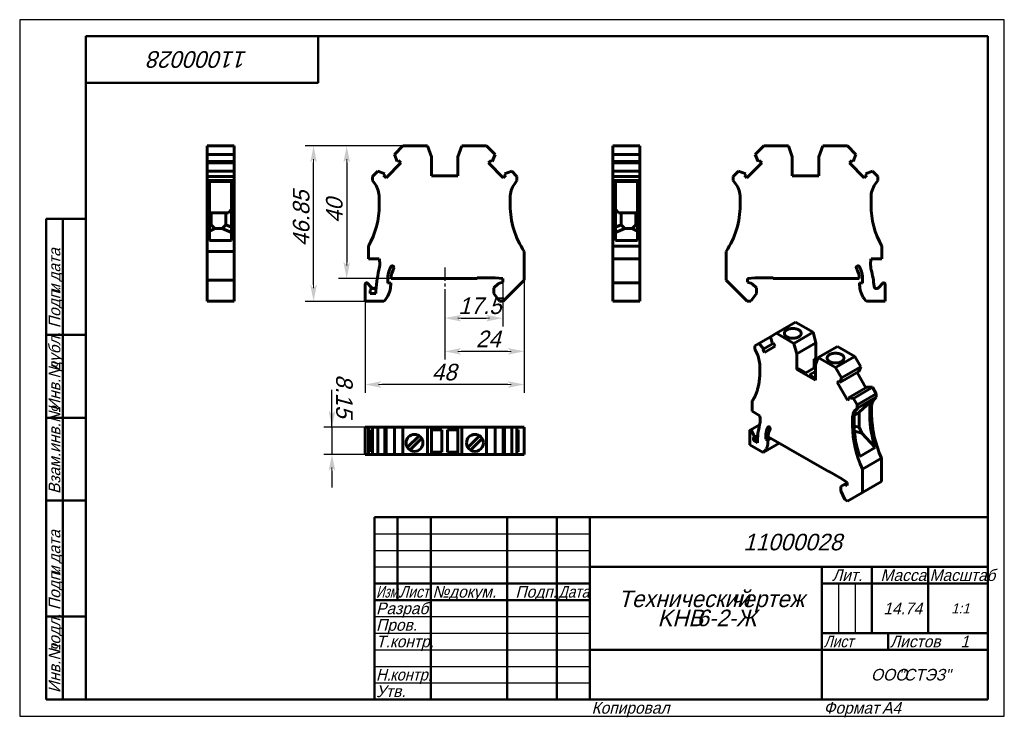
# Model space of a CAD drawing. Header units: millimetres. Extents: x 0 to 297, y 0 to 210.
import ezdxf

# ---------------------------------------------------------------- set-up
doc = ezdxf.new("R2010")
doc.units = ezdxf.units.MM
doc.linetypes.add('CENTER_per1_scale0.127559', pattern=[6.48, 4.05, -0.81, 0.81, -0.81])
doc.styles.add('TextStyle_1', font='T-FLEX Type A.TTF', dxfattribs={"oblique": 15, "height": 5})
doc.styles.add('TextStyle_2', font='T-FLEX Type A.TTF', dxfattribs={"oblique": 15, "height": 3.5})
doc.styles.add('TextStyle_3', font='T-FLEX Type A.TTF', dxfattribs={"width": 0.744064, "oblique": 15, "height": 3.5})
doc.styles.add('TextStyle_4', font='T-FLEX Type A.TTF', dxfattribs={"width": 0.883061, "oblique": 15, "height": 3.5})
doc.styles.add('TextStyle_5', font='T-FLEX Type A.TTF', dxfattribs={"width": 0.94413, "oblique": 15, "height": 3.5})
doc.styles.add('TextStyle_6', font='T-FLEX Type A.TTF', dxfattribs={"width": 0.98844, "oblique": 15, "height": 3.5})
doc.styles.add('TextStyle_7', font='T-FLEX Type A.TTF', dxfattribs={"oblique": 15, "height": 5})
doc.styles.add('TextStyle_8', font='T-FLEX Type A.TTF', dxfattribs={"oblique": 15, "height": 3})
doc.styles.add('TextStyle_9', font='T-FLEX Type A.TTF', dxfattribs={"oblique": 15, "height": 3.5})
doc.dimstyles.new('DIM_ST_1', dxfattribs={"dimtxt": 5, "dimasz": 5, "dimexe": 2.5, "dimexo": 0, "dimtad": 1, "dimrnd": 0.01, "dimdsep": 46, "dimtxsty": 'TextStyle_1', "dimblk": 'Arrow_3_C7_Status', "dimcen": 0.09, "dimclrd": 7, "dimclre": 7, "dimclrt": 7, "dimazin": 0, "dimtfac": 1, "dimtdec": 0, "dimtmove": 0, "dimatfit": 0, "dimldrblk": 'NONE', "dimfxl": 1, "dimtvp": 1, "dimtolj": 1, "dimarcsym": 0})
doc.dimstyles.new('DIM_ST_2', dxfattribs={"dimtxt": 5, "dimasz": 5, "dimexe": 2.5, "dimexo": 0, "dimtad": 1, "dimrnd": 0.01, "dimdsep": 46, "dimtxsty": 'TextStyle_1', "dimblk": 'Arrow_3_C7_Status', "dimcen": 0.09, "dimclrd": 7, "dimclre": 7, "dimclrt": 7, "dimazin": 0, "dimtfac": 1, "dimtdec": 0, "dimtmove": 0, "dimatfit": 0, "dimldrblk": 'NONE', "dimfxl": 1, "dimtvp": 1, "dimtolj": 1, "dimarcsym": 0})

# ---------------------------------------------------------------- blocks, each defined once
blk = doc.blocks.new('Arrow_3_C7_Status')
at = {"color": 7, "linetype": 'Continuous', "lineweight": 0}
blk.add_line((-1, 0), (-0.8, 0), dxfattribs=at)
at = {"color": 7}
blk.add_solid([(-1, -0.2), (0, 0), (-0.8, 0), (-1, 0.2)], dxfattribs=at)
blk = doc.blocks.new('*D5')
at = {"color": 7, "lineweight": -2}
for p, q in [((152.2, 131.48), (152.2, 97.5)), ((104.2, 125.08), (104.2, 97.5)), ((147.2, 100), (109.2, 100))]:
    blk.add_line(p, q, dxfattribs=at)
at = {"layer": 'Defpoints', "color": 0}
for p in [(152.2, 131.48), (104.2, 125.08), (104.2, 100)]:
    blk.add_point(p, dxfattribs=at)
at = {"color": 7, "lineweight": -2, "xscale": 5, "yscale": 5, "zscale": 5, "rotation": 180}
blk.add_blockref('Arrow_3_C7_Status', (104.2, 100), dxfattribs=at)
at = {"color": 7, "lineweight": -2, "xscale": 5, "yscale": 5, "zscale": 5}
blk.add_blockref('Arrow_3_C7_Status', (152.2, 100), dxfattribs=at)
blk = doc.blocks.new('_None')
blk = doc.blocks.new('*D6')
at = {"color": 7, "lineweight": -2}
for p, q in [((115.6, 171.94), (96.14, 171.94)), ((98.64, 166.94), (98.64, 136.93)), ((112.01, 131.93), (96.14, 131.93))]:
    blk.add_line(p, q, dxfattribs=at)
at = {"layer": 'Defpoints', "color": 0}
for p in [(115.6, 171.94), (98.64, 131.93), (112.01, 131.93)]:
    blk.add_point(p, dxfattribs=at)
at = {"color": 7, "lineweight": -2, "xscale": 5, "yscale": 5, "zscale": 5}
for p, rotation in [((98.64, 171.94), 90), ((98.64, 131.93), 270)]:
    blk.add_blockref('Arrow_3_C7_Status', p, dxfattribs=dict(at, rotation=rotation))
blk = doc.blocks.new('*D7')
at = {"color": 7, "lineweight": -2}
for p, q in [((152.2, 131.48), (152.2, 107.5)), ((128.2, 128.79), (128.2, 107.5)), ((147.2, 110), (133.2, 110))]:
    blk.add_line(p, q, dxfattribs=at)
at = {"layer": 'Defpoints', "color": 0}
for p in [(152.2, 131.48), (128.2, 128.79), (128.2, 110)]:
    blk.add_point(p, dxfattribs=at)
at = {"color": 7, "lineweight": -2, "xscale": 5, "yscale": 5, "zscale": 5, "rotation": 180}
blk.add_blockref('Arrow_3_C7_Status', (128.2, 110), dxfattribs=at)
at = {"color": 7, "lineweight": -2, "xscale": 5, "yscale": 5, "zscale": 5}
blk.add_blockref('Arrow_3_C7_Status', (152.2, 110), dxfattribs=at)
blk = doc.blocks.new('*D8')
at = {"color": 7, "lineweight": -2}
for p, q in [((115.6, 171.94), (86.14, 171.94)), ((88.64, 130.08), (88.64, 166.94)), ((104.2, 125.08), (86.14, 125.08))]:
    blk.add_line(p, q, dxfattribs=at)
at = {"layer": 'Defpoints', "color": 0}
for p in [(88.64, 171.94), (115.6, 171.94), (104.2, 125.08)]:
    blk.add_point(p, dxfattribs=at)
at = {"color": 7, "lineweight": -2, "xscale": 5, "yscale": 5, "zscale": 5}
for p, rotation in [((88.64, 171.94), 90), ((88.64, 125.08), 270)]:
    blk.add_blockref('Arrow_3_C7_Status', p, dxfattribs=dict(at, rotation=rotation))
blk = doc.blocks.new('*D9')
at = {"color": 7, "lineweight": -2}
for p, q in [((145.7, 130.83), (145.7, 117.5)), ((128.2, 128.79), (128.2, 117.5)), ((133.2, 120), (140.7, 120))]:
    blk.add_line(p, q, dxfattribs=at)
at = {"layer": 'Defpoints', "color": 0}
for p in [(145.7, 130.83), (128.2, 128.79), (145.7, 120)]:
    blk.add_point(p, dxfattribs=at)
at = {"color": 7, "lineweight": -2, "xscale": 5, "yscale": 5, "zscale": 5, "rotation": 180}
blk.add_blockref('Arrow_3_C7_Status', (128.2, 120), dxfattribs=at)
at = {"color": 7, "lineweight": -2, "xscale": 5, "yscale": 5, "zscale": 5}
blk.add_blockref('Arrow_3_C7_Status', (145.7, 120), dxfattribs=at)
blk = doc.blocks.new('*D10')
at = {"color": 7, "lineweight": -2}
for p, q in [((94.2, 87.09), (94.2, 98.4)), ((94.2, 92.09), (94.2, 97.09)), ((104.2, 87.09), (91.7, 87.09)), ((94.2, 87.09), (94.2, 78.94)), ((104.2, 78.94), (91.7, 78.94)), ((94.2, 73.94), (94.2, 68.94))]:
    blk.add_line(p, q, dxfattribs=at)
at = {"layer": 'Defpoints', "color": 0}
for p in [(104.2, 87.09), (94.2, 78.94), (104.2, 78.94)]:
    blk.add_point(p, dxfattribs=at)
at = {"color": 7, "lineweight": -2, "xscale": 5, "yscale": 5, "zscale": 5}
for p, rotation in [((94.2, 87.09), 269.9999999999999), ((94.2, 78.94), 89.9999999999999)]:
    blk.add_blockref('Arrow_3_C7_Status', p, dxfattribs=dict(at, rotation=rotation))
blk = doc.blocks.new('_FR1Страница_1')
at = {"color": 7, "linetype": 'Continuous', "lineweight": 25}
for p, q in [((0, 210), (0, 0)), ((297, 210), (0, 210)), ((297, 0), (297, 210)), ((107, 55), (172, 55)), ((107, 50), (172, 50)), ((107, 45), (172, 45)), ((247, 40), (247, 25)), ((252, 40), (252, 25)), ((107, 30), (172, 30)), ((107, 25), (172, 25)), ((107, 20), (172, 20)), ((242, 20), (292, 20)), ((262, 20), (262, 20)), ((107, 15), (172, 15)), ((107, 10), (172, 10)), ((0, 0), (297, 0))]:
    blk.add_line(p, q, dxfattribs=at)
at = {"color": 7, "linetype": 'Continuous', "lineweight": 50}
for p, q in [((20, 5), (20, 205)), ((20, 205), (292, 205)), ((90, 191), (90, 205)), ((292, 205), (292, 5)), ((20, 191), (90, 191)), ((8, 5), (8, 150)), ((8, 150), (20, 150)), ((13, 150), (13, 5)), ((8, 115), (20, 115)), ((8, 90), (20, 90)), ((20, 65), (8, 65)), ((107, 5), (107, 60)), ((107, 60), (292, 60)), ((114, 60), (114, 35)), ((124, 60), (124, 5)), ((147, 60), (147, 5)), ((162, 60), (162, 5)), ((172, 60), (172, 5)), ((172, 45), (292, 45)), ((242, 45), (242, 5)), ((257, 45), (257, 25)), ((274, 45), (274, 25)), ((107, 40), (172, 40)), ((242, 40), (292, 40)), ((107, 35), (172, 35)), ((8, 30), (20, 30)), ((242, 25), (292, 25)), ((262, 25), (262, 20)), ((172, 20), (292, 20)), ((20, 5), (8, 5)), ((292, 5), (20, 5))]:
    blk.add_line(p, q, dxfattribs=at)
at = {"color": 7, "oblique": 15}
for s, height, rotation, style, p in [('11000028', 5, 180, 'TextStyle_7', (68.7, 200.5)), ('дата', 3.5, 90, 'TextStyle_2', (12.25, 131.01)), ('Подп.', 3.5, 90, 'TextStyle_2', (12.25, 117)), ('и', 3.5, 90, 'TextStyle_2', (12.25, 127.51)), ('дубл.', 3.5, 90, 'TextStyle_2', (12.25, 104.01)), ('Инв.№', 3.5, 90, 'TextStyle_2', (12.25, 92)), ('Взам.инв.№', 3.5, 90, 'TextStyle_2', (12.25, 67)), ('дата', 3.5, 90, 'TextStyle_2', (12.25, 46.01)), ('Подп.', 3.5, 90, 'TextStyle_2', (12.25, 32)), ('и', 3.5, 90, 'TextStyle_2', (12.25, 42.51)), ('подл.', 3.5, 90, 'TextStyle_2', (12.25, 19.01)), ('Инв.№', 3.5, 90, 'TextStyle_2', (12.25, 7))]:
    blk.add_text(s, height=height, rotation=rotation, dxfattribs=dict(at, style=style)).set_placement(p)
for s, height, style, p in [('11000028', 5, 'TextStyle_7', (218.3, 50)), ('Лит.', 3.5, 'TextStyle_2', (245.03, 40.76)), ('Масса', 3.5, 'TextStyle_2', (259.65, 40.76)), ('№', 3.5, 'TextStyle_2', (124.5, 35.75)), ('Подп.', 3.5, 'TextStyle_2', (149.53, 35.75)), ('докум.', 3.5, 'TextStyle_2', (129.5, 35.75)), ('Технический', 5, 'TextStyle_7', (180.55, 32.88)), ('чертеж', 5, 'TextStyle_7', (214.51, 32.88)), ('Разраб.', 3.5, 'TextStyle_2', (107.5, 30.75)), ('14.74', 3.5, 'TextStyle_2', (260.53, 30.75)), ('1:1', 3, 'TextStyle_8', (280.99, 31)), ('KHB', 5, 'TextStyle_7', (192.4, 27.12)), ('6-2-Ж', 5, 'TextStyle_7', (204.19, 27.12)), ('Пров.', 3.5, 'TextStyle_2', (107.5, 25.75)), ('Т.контр.', 3.5, 'TextStyle_2', (107.5, 20.75)), ('Листов', 3.5, 'TextStyle_2', (262.5, 20.75)), ('1', 3.5, 'TextStyle_9', (283.78, 20.75)), ('ООО', 3.5, 'TextStyle_2', (256.78, 10.75)), ('"СТЭЗ"', 3.5, 'TextStyle_2', (265.03, 10.75)), ('Утв.', 3.5, 'TextStyle_2', (107.5, 5.75)), ('Копировал', 3.5, 'TextStyle_2', (172.5, 0.75)), ('Формат', 3.5, 'TextStyle_2', (242.5, 0.75)), ('A4', 3.5, 'TextStyle_2', (260.12, 0.75))]:
    blk.add_text(s, height=height, dxfattribs=dict(at, style=style)).set_placement(p)
for s, style, width, p in [('Масштаб', 'TextStyle_6', 0.98844, (274.5, 40.76)), ('Изм.', 'TextStyle_3', 0.744064, (107.5, 35.75)), ('Лист', 'TextStyle_4', 0.883061, (114.5, 35.75)), ('Дата', 'TextStyle_4', 0.883061, (162.5, 35.75)), ('Лист', 'TextStyle_4', 0.883061, (242.5, 20.75)), ('Н.', 'TextStyle_5', 0.94413, (107.5, 10.75)), ('контр.', 'TextStyle_5', 0.94413, (111.75, 10.75))]:
    blk.add_text(s, height=3.5, dxfattribs=dict(at, style=style, width=width)).set_placement(p)
blk = doc.blocks.new('Страница_1')
at = {"color": 7, "linetype": 'Continuous', "lineweight": 60}
for p, q in [((56.506, 171.935), (56.506, 169.361)), ((64.656, 171.935), (56.506, 171.935)), ((56.506, 169.361), (56.506, 167.218)), ((64.656, 169.361), (56.506, 169.361)), ((64.656, 171.935), (64.656, 169.361)), ((64.656, 169.361), (64.656, 167.218)), ((113.028, 169.361), (115.602, 171.935)), ((113.863, 167.218), (113.028, 169.361)), ((115.602, 171.935), (123.002, 171.935)), ((124.202, 168.638), (123.002, 171.935)), ((132.202, 168.638), (133.402, 171.935)), ((133.402, 171.935), (140.802, 171.935)), ((140.802, 171.935), (143.376, 169.361)), ((143.376, 169.361), (142.542, 167.218)), ((178.953, 171.935), (187.103, 171.935)), ((178.953, 169.361), (178.953, 171.935)), ((178.953, 169.361), (187.103, 169.361)), ((178.953, 167.218), (178.953, 169.361)), ((187.103, 169.361), (187.103, 171.935)), ((187.103, 167.218), (187.103, 169.361)), ((224.455, 171.935), (221.881, 169.361)), ((221.881, 169.361), (222.715, 167.218)), ((231.855, 171.935), (224.455, 171.935)), ((233.055, 168.638), (231.855, 171.935)), ((241.055, 168.638), (242.255, 171.935)), ((249.655, 171.935), (242.255, 171.935)), ((252.229, 169.361), (249.655, 171.935)), ((251.395, 167.218), (252.229, 169.361)), ((64.656, 167.218), (56.506, 167.218)), ((56.506, 167.216), (56.506, 166.835)), ((56.506, 166.835), (64.656, 166.835)), ((56.506, 166.835), (56.506, 164.329)), ((64.656, 167.216), (64.656, 166.835)), ((64.656, 166.835), (64.656, 164.329)), ((110.52, 162.363), (114.992, 166.835)), ((114.236, 167.592), (113.863, 167.218)), ((114.992, 166.835), (114.236, 167.592)), ((124.202, 162.935), (124.202, 168.638)), ((132.202, 162.935), (132.202, 168.638)), ((142.169, 167.592), (141.412, 166.835)), ((141.412, 166.835), (145.885, 162.363)), ((142.542, 167.218), (142.169, 167.592)), ((178.953, 167.218), (187.103, 167.218)), ((178.953, 166.835), (178.953, 167.216)), ((187.103, 166.835), (178.953, 166.835)), ((178.953, 164.329), (178.953, 166.835)), ((187.103, 166.835), (187.103, 167.216)), ((187.103, 164.329), (187.103, 166.835)), ((223.845, 166.835), (219.373, 162.363)), ((222.715, 167.218), (223.089, 167.592)), ((223.089, 167.592), (223.845, 166.835)), ((233.055, 162.935), (233.055, 168.638)), ((241.055, 162.935), (241.055, 168.638)), ((250.265, 166.835), (251.021, 167.592)), ((254.737, 162.363), (250.265, 166.835)), ((251.021, 167.592), (251.395, 167.218)), ((56.506, 164.327), (56.506, 162.735)), ((64.656, 164.327), (56.506, 164.327)), ((64.656, 164.327), (64.656, 162.735)), ((106.402, 162.735), (107.994, 164.327)), ((107.994, 164.327), (110.137, 163.492)), ((110.137, 163.492), (109.763, 163.119)), ((146.268, 163.492), (148.411, 164.327)), ((146.641, 163.119), (146.268, 163.492)), ((148.411, 164.327), (150.002, 162.735)), ((178.953, 164.327), (187.103, 164.327)), ((178.953, 162.735), (178.953, 164.327)), ((187.103, 162.735), (187.103, 164.327)), ((216.847, 164.327), (215.255, 162.735)), ((218.989, 163.492), (216.847, 164.327)), ((218.616, 163.119), (218.989, 163.492)), ((257.263, 164.327), (255.121, 163.492)), ((255.121, 163.492), (255.494, 163.119)), ((258.855, 162.735), (257.263, 164.327)), ((56.506, 162.735), (56.506, 161.535)), ((56.506, 162.735), (64.656, 162.735)), ((64.656, 161.535), (56.506, 161.535)), ((56.506, 160.415), (56.506, 161.535)), ((56.506, 160.415), (56.506, 156.4)), ((63.906, 161.257), (57.256, 161.257)), ((57.256, 160.415), (57.256, 161.257)), ((57.256, 160.415), (57.256, 156.4)), ((63.906, 160.415), (63.906, 161.257)), ((63.906, 160.415), (63.906, 156.4)), ((64.656, 162.735), (64.656, 161.535)), ((64.656, 160.415), (64.656, 161.535)), ((64.656, 160.415), (64.656, 156.4)), ((106.402, 162.735), (106.402, 161.535)), ((107.186, 160.415), (106.402, 161.535)), ((109.763, 163.119), (110.52, 162.363)), ((124.202, 162.935), (132.202, 162.935)), ((145.885, 162.363), (146.641, 163.119)), ((149.218, 160.415), (150.002, 161.535)), ((150.002, 162.735), (150.002, 161.535)), ((187.103, 162.735), (178.953, 162.735)), ((178.953, 162.735), (178.953, 161.535)), ((178.953, 161.535), (187.103, 161.535)), ((178.953, 160.415), (178.953, 161.535)), ((178.953, 160.415), (178.953, 156.4)), ((179.703, 161.257), (186.353, 161.257)), ((179.703, 160.415), (179.703, 161.257)), ((179.703, 160.415), (179.703, 156.4)), ((186.353, 160.415), (186.353, 161.257)), ((186.353, 160.415), (186.353, 156.4)), ((187.103, 162.735), (187.103, 161.535)), ((187.103, 160.415), (187.103, 161.535)), ((187.103, 160.415), (187.103, 156.4)), ((215.255, 162.735), (215.255, 161.535)), ((216.039, 160.415), (215.255, 161.535)), ((219.373, 162.363), (218.616, 163.119)), ((241.055, 162.935), (233.055, 162.935)), ((255.494, 163.119), (254.737, 162.363)), ((258.071, 160.415), (258.855, 161.535)), ((258.855, 162.735), (258.855, 161.535)), ((56.506, 154.035), (56.506, 156.4)), ((57.256, 154.035), (57.256, 156.4)), ((63.906, 154.035), (63.906, 156.4)), ((64.656, 156.4), (64.656, 154.035)), ((108.452, 154.035), (108.452, 156.4)), ((147.952, 154.035), (147.952, 156.4)), ((178.953, 156.4), (178.953, 154.035)), ((179.703, 154.035), (179.703, 156.4)), ((186.353, 154.035), (186.353, 156.4)), ((187.103, 154.035), (187.103, 156.4)), ((217.305, 156.4), (217.305, 154.035)), ((256.805, 156.4), (256.805, 154.035)), ((56.506, 154.035), (56.506, 140.091)), ((57.256, 154.035), (57.256, 143.435)), ((57.256, 151.88), (57.356, 151.751)), ((57.356, 151.751), (62.956, 151.751)), ((57.756, 151.751), (57.756, 148.185)), ((62.156, 148.185), (62.156, 151.751)), ((62.956, 151.751), (63.906, 152.979)), ((63.906, 154.035), (63.906, 143.435)), ((64.656, 154.035), (64.656, 140.091)), ((178.953, 154.035), (178.953, 141.709)), ((179.703, 154.035), (179.703, 143.435)), ((180.653, 151.751), (179.703, 152.979)), ((186.253, 151.751), (180.653, 151.751)), ((181.453, 148.185), (181.453, 151.751)), ((185.853, 151.751), (185.853, 148.185)), ((186.353, 151.88), (186.253, 151.751)), ((186.353, 154.035), (186.353, 143.435)), ((187.103, 154.035), (187.103, 141.709)), ((57.256, 148.105), (57.756, 148.185)), ((57.256, 146.285), (58.856, 147.085)), ((57.756, 148.185), (58.856, 147.085)), ((61.056, 147.085), (58.856, 147.085)), ((61.056, 147.085), (62.156, 148.185)), ((63.906, 145.875), (61.056, 147.085)), ((62.156, 148.185), (63.906, 147.46)), ((181.453, 148.185), (179.703, 147.46)), ((179.703, 145.875), (182.553, 147.085)), ((182.553, 147.085), (181.453, 148.185)), ((182.553, 147.085), (184.753, 147.085)), ((185.853, 148.185), (184.753, 147.085)), ((186.353, 146.285), (184.753, 147.085)), ((186.353, 148.105), (185.853, 148.185)), ((63.906, 143.435), (57.256, 143.435)), ((186.353, 143.435), (179.703, 143.435)), ((64.656, 140.091), (56.506, 140.091)), ((56.506, 140.091), (56.506, 131.485)), ((64.656, 140.091), (64.656, 131.485)), ((105.202, 141.709), (105.202, 137.935)), ((152.202, 140.091), (152.202, 131.485)), ((178.953, 141.709), (178.953, 137.935)), ((187.103, 141.709), (178.953, 141.709)), ((187.103, 141.709), (187.103, 137.935)), ((213.055, 140.091), (213.055, 131.485)), ((260.055, 141.709), (260.055, 137.935)), ((105.202, 137.935), (108.446, 137.935)), ((178.953, 137.935), (187.103, 137.935)), ((178.953, 136.41), (178.953, 137.935)), ((187.103, 136.41), (187.103, 137.935)), ((260.055, 137.935), (256.812, 137.935)), ((178.953, 134.577), (178.953, 136.41)), ((178.953, 134.577), (178.953, 130.644)), ((187.103, 134.577), (187.103, 136.41)), ((187.103, 134.577), (187.103, 130.644)), ((64.656, 131.485), (56.506, 131.485)), ((56.506, 131.485), (56.506, 125.085)), ((64.656, 131.485), (64.656, 125.085)), ((111.002, 130.556), (111.002, 131.635)), ((138.002, 131.935), (112.008, 131.935)), ((138.002, 131.935), (138.002, 132.135)), ((143.416, 132.135), (138.002, 132.135)), ((145.702, 131.935), (143.416, 132.135)), ((144.405, 130.487), (145.702, 130.835)), ((145.702, 130.835), (145.702, 131.935)), ((152.202, 131.485), (145.802, 125.085)), ((213.055, 131.485), (219.455, 125.085)), ((219.555, 131.935), (221.841, 132.135)), ((219.555, 130.835), (219.555, 131.935)), ((220.853, 130.487), (219.555, 130.835)), ((221.841, 132.135), (227.255, 132.135)), ((227.255, 131.935), (227.255, 132.135)), ((227.255, 131.935), (253.249, 131.935)), ((254.255, 130.556), (254.255, 131.635)), ((104.202, 130.242), (104.202, 125.085)), ((105.739, 129.671), (104.885, 130.525)), ((105.702, 127.435), (105.702, 128.364)), ((106.255, 129.155), (105.739, 129.671)), ((111.902, 130.635), (111.002, 130.556)), ((111.902, 130.079), (111.902, 130.635)), ((144.405, 130.487), (143.052, 129.135)), ((143.052, 127.485), (143.052, 129.135)), ((187.103, 130.642), (178.953, 130.642)), ((178.953, 130.642), (178.953, 130.242)), ((178.953, 130.242), (178.953, 125.085)), ((187.103, 130.642), (187.103, 130.242)), ((187.103, 130.242), (187.103, 125.085)), ((220.853, 130.487), (222.205, 129.135)), ((222.205, 127.485), (222.205, 129.135)), ((253.355, 130.635), (254.255, 130.556)), ((253.355, 130.079), (253.355, 130.635)), ((259.003, 129.155), (260.372, 130.525)), ((261.055, 130.242), (261.055, 125.085)), ((64.656, 125.085), (56.506, 125.085)), ((109.868, 125.085), (104.202, 125.085)), ((107.41, 127.435), (105.702, 127.435)), ((144.733, 125.085), (143.052, 127.485)), ((145.802, 125.085), (144.733, 125.085)), ((178.953, 125.085), (187.103, 125.085)), ((219.455, 125.085), (220.524, 125.085)), ((220.524, 125.085), (222.205, 127.485)), ((255.389, 125.085), (261.055, 125.085)), ((234.064, 118.76), (228.301, 115.433)), ((234.064, 118.76), (239.296, 115.739)), ((226.479, 114.381), (222.921, 112.327)), ((226.481, 114.382), (228.301, 115.433)), ((227.071, 112.292), (226.481, 114.382)), ((228.301, 115.433), (233.534, 112.412)), ((239.296, 115.739), (233.534, 112.412)), ((240.145, 112.558), (239.296, 115.739)), ((221.796, 111.677), (222.921, 112.327)), ((221.796, 111.677), (221.796, 110.698)), ((222.35, 109.463), (221.796, 110.698)), ((222.921, 112.327), (224.436, 110.771)), ((224.436, 110.771), (224.172, 110.619)), ((224.172, 110.619), (224.707, 109.692)), ((227.069, 112.291), (224.436, 110.771)), ((224.707, 109.692), (227.87, 111.518)), ((227.335, 112.445), (227.071, 112.292)), ((227.87, 111.518), (227.335, 112.445)), ((234.382, 109.23), (233.534, 112.412)), ((240.145, 112.558), (234.382, 109.23)), ((240.145, 107.901), (240.145, 112.558)), ((246.65, 111.494), (240.887, 108.166)), ((246.65, 111.494), (251.883, 108.473)), ((234.382, 104.574), (234.382, 109.23)), ((239.615, 107.595), (240.145, 107.901)), ((239.615, 107.595), (239.615, 105.023)), ((240.476, 107.098), (239.615, 107.595)), ((240.039, 105.964), (240.887, 108.166)), ((240.145, 107.901), (240.669, 107.599)), ((240.887, 108.166), (246.12, 105.145)), ((251.883, 108.473), (246.12, 105.145)), ((251.883, 108.473), (253.703, 105.32)), ((223.245, 103.737), (223.245, 105.668)), ((234.382, 104.574), (234.859, 104.849)), ((234.382, 104.574), (240.039, 101.308)), ((234.859, 104.849), (237.087, 103.563)), ((237.087, 103.563), (240.039, 105.268)), ((240.039, 101.308), (240.039, 105.964)), ((246.12, 105.145), (247.94, 101.993)), ((253.703, 105.32), (247.94, 101.993)), ((253.703, 105.32), (253.113, 103.911)), ((240.039, 103.892), (238.279, 102.875)), ((238.279, 102.875), (240.039, 101.859)), ((247.086, 101.041), (246.551, 100.732)), ((247.35, 100.584), (247.086, 101.041)), ((253.113, 103.911), (247.35, 100.584)), ((247.94, 101.993), (247.35, 100.584)), ((252.578, 103.602), (255.213, 99.039)), ((246.551, 100.732), (249.714, 95.255)), ((255.748, 99.348), (249.985, 96.021)), ((257.263, 99.154), (251.5, 95.827)), ((255.748, 99.348), (257.263, 99.154)), ((257.263, 99.154), (258.388, 97.205)), ((249.714, 95.255), (250.249, 95.564)), ((250.249, 95.564), (249.985, 96.021)), ((249.985, 96.021), (251.5, 95.827)), ((251.5, 95.827), (252.625, 93.878)), ((252.625, 93.878), (258.388, 97.205)), ((258.388, 96.225), (252.625, 92.898)), ((257.721, 95.772), (253.018, 93.057)), ((253.191, 91.627), (257.721, 95.772)), ((257.304, 95.325), (257.721, 95.772)), ((257.834, 95.631), (258.388, 96.225)), ((258.388, 97.205), (258.388, 96.225)), ((220.947, 94.999), (220.947, 91.918)), ((252.071, 92.304), (252.625, 92.898)), ((252.601, 92.61), (253.018, 93.057)), ((252.625, 93.878), (252.625, 92.898)), ((256.408, 90.632), (256.408, 92.563)), ((256.939, 92.87), (256.939, 90.938)), ((220.947, 91.918), (223.24, 90.594)), ((251.176, 87.611), (251.176, 89.542)), ((251.706, 87.917), (251.706, 89.849)), ((251.749, 90.568), (251.847, 90.625)), ((251.847, 90.625), (253.191, 91.627)), ((253.191, 91.627), (253.191, 87.121)), ((104.202, 78.94), (104.202, 87.09)), ((104.885, 87.09), (104.202, 87.09)), ((105.2, 87.09), (104.885, 87.09)), ((105.202, 78.94), (105.202, 87.09)), ((106.4, 87.09), (105.202, 87.09)), ((106.402, 86.34), (106.094, 86.34)), ((106.094, 79.69), (106.094, 86.34)), ((106.402, 87.09), (107.994, 87.09)), ((106.402, 78.94), (106.402, 87.09)), ((107.994, 87.09), (110.137, 87.09)), ((107.994, 87.09), (107.994, 78.94)), ((110.137, 87.09), (110.137, 78.94)), ((110.139, 87.09), (110.52, 87.09)), ((110.52, 87.09), (113.026, 87.09)), ((110.52, 78.94), (110.52, 87.09)), ((113.028, 87.09), (113.028, 78.94)), ((113.028, 87.09), (115.602, 87.09)), ((115.602, 87.09), (115.602, 78.94)), ((115.602, 87.09), (123.002, 87.09)), ((124.202, 87.09), (123.002, 87.09)), ((123.002, 87.09), (123.002, 78.94)), ((124.202, 87.09), (132.202, 87.09)), ((124.202, 87.09), (124.202, 78.94)), ((127.352, 86.34), (124.202, 86.34)), ((127.352, 79.615), (127.352, 86.34)), ((132.202, 86.34), (129.038, 86.34)), ((129.038, 86.34), (129.038, 79.615)), ((132.202, 87.09), (133.402, 87.09)), ((132.202, 87.09), (132.202, 78.94)), ((133.402, 87.09), (133.402, 78.94)), ((133.402, 87.09), (140.802, 87.09)), ((140.802, 87.09), (143.376, 87.09)), ((140.802, 87.09), (140.802, 78.94)), ((143.376, 87.09), (143.376, 78.94)), ((143.378, 87.09), (145.885, 87.09)), ((145.885, 87.09), (146.266, 87.09)), ((145.885, 78.94), (145.885, 87.09)), ((146.268, 87.09), (148.411, 87.09)), ((146.268, 87.09), (146.268, 78.94)), ((148.411, 87.09), (150.002, 87.09)), ((148.411, 87.09), (148.411, 78.94)), ((150.002, 78.94), (150.002, 87.09)), ((150.002, 86.34), (150.311, 86.34)), ((150.004, 87.09), (152.202, 87.09)), ((150.311, 86.34), (150.311, 79.69)), ((152.202, 87.09), (152.202, 78.94)), ((223.191, 87.884), (220.323, 86.228)), ((251.711, 87.475), (253.191, 87.121)), ((253.191, 87.121), (253.984, 85.369)), ((116.928, 81.018), (120.449, 84.539)), ((121.227, 83.761), (117.706, 80.24)), ((135.178, 81.018), (138.699, 84.539)), ((139.477, 83.761), (135.956, 80.24)), ((220.24, 86.045), (220.24, 81.834)), ((221.326, 84.952), (220.723, 85.997)), ((221.301, 83.141), (221.301, 83.899)), ((221.301, 83.141), (222.572, 83.875)), ((221.326, 83.913), (222.64, 84.671)), ((225.048, 83.526), (225.048, 84.406)), ((225.048, 83.526), (226.023, 84.088)), ((225.685, 83.222), (225.048, 83.526)), ((226.604, 83.753), (225.685, 83.222)), ((225.685, 82.768), (225.685, 83.222)), ((244.14, 73.629), (225.76, 84.241)), ((253.984, 85.369), (251.789, 85.91)), ((258.076, 81.014), (253.984, 85.369)), ((224.246, 79.521), (220.24, 81.834)), ((222.508, 82.444), (221.301, 83.141)), ((229.09, 82.318), (224.246, 79.521)), ((258.076, 81.014), (253.374, 78.3)), ((104.885, 78.94), (104.202, 78.94)), ((105.2, 78.94), (104.885, 78.94)), ((106.4, 78.94), (105.202, 78.94)), ((106.402, 79.69), (106.094, 79.69)), ((106.402, 78.94), (107.994, 78.94)), ((107.994, 78.94), (110.137, 78.94)), ((110.139, 78.94), (110.52, 78.94)), ((110.52, 78.94), (113.026, 78.94)), ((113.028, 78.94), (115.602, 78.94)), ((115.602, 78.94), (123.002, 78.94)), ((124.202, 78.94), (123.002, 78.94)), ((124.202, 79.615), (127.352, 79.615)), ((124.202, 78.94), (132.202, 78.94)), ((129.038, 79.615), (132.202, 79.615)), ((132.202, 78.94), (133.402, 78.94)), ((133.402, 78.94), (140.802, 78.94)), ((140.802, 78.94), (143.376, 78.94)), ((143.378, 78.94), (145.885, 78.94)), ((145.885, 78.94), (146.266, 78.94)), ((146.268, 78.94), (148.411, 78.94)), ((148.411, 78.94), (150.002, 78.94)), ((150.002, 79.69), (150.311, 79.69)), ((150.004, 78.94), (152.202, 78.94)), ((259.944, 77.818), (254.181, 74.491)), ((259.944, 77.818), (259.944, 70.791)), ((254.181, 74.491), (254.181, 67.464)), ((244.14, 73.629), (244.14, 73.792)), ((247.968, 71.582), (244.14, 73.792)), ((244.14, 73.629), (244.282, 73.71)), ((249.585, 70.485), (247.968, 71.582)), ((248.667, 69.833), (247.711, 69.281)), ((247.711, 67.934), (247.711, 69.281)), ((249.585, 70.363), (248.667, 69.833)), ((248.667, 69.833), (249.585, 69.587)), ((249.585, 69.587), (249.585, 70.485)), ((259.944, 70.791), (254.181, 67.464)), ((248.899, 65.288), (247.711, 67.934)), ((254.181, 67.464), (249.656, 64.851)), ((249.656, 64.851), (248.899, 65.288))]:
    blk.add_line(p, q, dxfattribs=at)
at = {"color": 7, "linetype": 'CENTER_per1_scale0.127559', "lineweight": 25}
blk.add_line((128.202, 135.27), (128.202, 128.79), dxfattribs=at)
blk.add_line((128.202, 135.27), (128.202, 128.79), dxfattribs=at)
at = {"color": 7, "lineweight": 60, "flags": 128}
for points in [[(235.001, 114.382), (234.91, 114.332), (234.815, 114.285), (234.717, 114.241), (234.614, 114.199), (234.509, 114.16), (234.4, 114.125), (234.288, 114.092), (234.174, 114.063), (234.057, 114.037), (233.938, 114.014), (233.817, 113.995), (233.695, 113.979), (233.572, 113.967), (233.448, 113.958), (233.323, 113.953), (233.198, 113.951), (233.073, 113.953), (232.948, 113.958), (232.824, 113.967), (232.7, 113.979), (232.578, 113.995), (232.457, 114.014), (232.339, 114.037), (232.222, 114.063), (232.107, 114.092), (231.996, 114.125), (231.887, 114.16), (231.781, 114.199), (231.679, 114.241), (231.58, 114.285), (231.485, 114.332), (231.395, 114.382), (231.308, 114.434), (231.227, 114.489), (231.15, 114.546), (231.077, 114.605), (231.01, 114.666), (230.949, 114.729), (230.893, 114.794), (230.842, 114.86), (230.797, 114.927), (230.758, 114.996), (230.724, 115.065), (230.697, 115.136), (230.675, 115.207), (230.66, 115.279), (230.651, 115.351), (230.648, 115.423), (230.651, 115.495), (230.66, 115.567), (230.675, 115.639), (230.697, 115.71), (230.724, 115.781), (230.758, 115.85), (230.797, 115.919), (230.842, 115.986), (230.893, 116.053), (230.949, 116.117), (231.01, 116.18), (231.077, 116.241), (231.15, 116.3), (231.227, 116.357), (231.308, 116.412), (231.395, 116.464)], [(231.395, 116.464), (231.485, 116.514), (231.58, 116.561), (231.679, 116.606), (231.781, 116.647), (231.887, 116.686), (231.996, 116.721), (232.107, 116.754), (232.222, 116.783), (232.339, 116.809), (232.457, 116.832), (232.578, 116.851), (232.7, 116.867), (232.824, 116.879), (232.948, 116.888), (233.073, 116.894), (233.198, 116.895), (233.323, 116.894), (233.448, 116.888), (233.572, 116.879), (233.695, 116.867), (233.817, 116.851), (233.938, 116.832), (234.057, 116.809), (234.174, 116.783), (234.288, 116.754), (234.4, 116.721), (234.509, 116.686), (234.614, 116.647), (234.717, 116.606), (234.815, 116.561), (234.91, 116.514), (235.001, 116.464), (235.087, 116.412), (235.169, 116.357), (235.246, 116.3), (235.318, 116.241), (235.385, 116.18), (235.447, 116.117), (235.503, 116.053), (235.554, 115.986), (235.599, 115.919), (235.638, 115.85), (235.671, 115.781), (235.699, 115.71), (235.72, 115.639), (235.735, 115.567), (235.745, 115.495), (235.748, 115.423), (235.745, 115.351), (235.735, 115.279), (235.72, 115.207), (235.699, 115.136), (235.671, 115.065), (235.638, 114.996), (235.599, 114.927), (235.554, 114.86), (235.503, 114.794), (235.447, 114.729), (235.385, 114.666), (235.318, 114.605), (235.246, 114.546), (235.169, 114.489), (235.087, 114.434), (235.001, 114.382)], [(244.299, 109.014), (244.213, 108.961), (244.131, 108.906), (244.054, 108.85), (243.982, 108.79), (243.915, 108.729), (243.853, 108.667), (243.797, 108.602), (243.747, 108.536), (243.701, 108.469), (243.662, 108.4), (243.629, 108.33), (243.601, 108.26), (243.58, 108.189), (243.565, 108.117), (243.555, 108.045), (243.552, 107.973), (243.555, 107.9), (243.565, 107.828), (243.58, 107.756), (243.601, 107.685), (243.629, 107.615), (243.662, 107.545), (243.701, 107.477), (243.747, 107.409), (243.797, 107.343), (243.853, 107.279), (243.915, 107.216), (243.982, 107.155), (244.054, 107.096), (244.131, 107.039), (244.213, 106.984), (244.299, 106.931), (244.39, 106.882), (244.485, 106.834), (244.583, 106.79), (244.686, 106.748), (244.791, 106.71), (244.9, 106.674), (245.012, 106.642), (245.127, 106.612), (245.243, 106.586), (245.362, 106.564), (245.483, 106.544), (245.605, 106.529), (245.728, 106.516), (245.852, 106.507), (245.977, 106.502), (246.102, 106.5), (246.228, 106.502), (246.352, 106.507), (246.477, 106.516), (246.6, 106.529), (246.722, 106.544), (246.843, 106.564), (246.961, 106.586), (247.078, 106.612), (247.193, 106.642), (247.304, 106.674), (247.413, 106.71), (247.519, 106.748), (247.621, 106.79), (247.72, 106.834), (247.815, 106.882), (247.906, 106.931)], [(247.906, 106.931), (247.992, 106.984), (248.074, 107.039), (248.151, 107.096), (248.223, 107.155), (248.29, 107.216), (248.351, 107.279), (248.408, 107.343), (248.458, 107.409), (248.503, 107.477), (248.543, 107.545), (248.576, 107.615), (248.603, 107.685), (248.625, 107.756), (248.64, 107.828), (248.649, 107.9), (248.652, 107.973), (248.649, 108.045), (248.64, 108.117), (248.625, 108.189), (248.603, 108.26), (248.576, 108.33), (248.543, 108.4), (248.503, 108.469), (248.458, 108.536), (248.408, 108.602), (248.351, 108.667), (248.29, 108.729), (248.223, 108.79), (248.151, 108.85), (248.074, 108.906), (247.992, 108.961), (247.906, 109.014), (247.815, 109.063), (247.72, 109.111), (247.621, 109.155), (247.519, 109.197), (247.413, 109.235), (247.304, 109.271), (247.193, 109.303), (247.078, 109.333), (246.961, 109.359), (246.843, 109.381), (246.722, 109.401), (246.6, 109.416), (246.477, 109.429), (246.352, 109.438), (246.228, 109.443), (246.102, 109.445), (245.977, 109.443), (245.852, 109.438), (245.728, 109.429), (245.605, 109.416), (245.483, 109.401), (245.362, 109.381), (245.243, 109.359), (245.127, 109.333), (245.012, 109.303), (244.9, 109.271), (244.791, 109.235), (244.686, 109.197), (244.583, 109.155), (244.485, 109.111), (244.39, 109.063), (244.299, 109.014)], [(223.245, 103.737), (223.243, 103.408), (223.236, 103.082), (223.224, 102.759), (223.208, 102.439), (223.187, 102.122), (223.163, 101.813), (223.133, 101.508), (223.099, 101.206), (223.061, 100.906), (223.018, 100.605), (222.97, 100.306), (222.917, 100.012), (222.86, 99.721), (222.798, 99.433), (222.732, 99.15), (222.661, 98.87), (222.586, 98.595), (222.506, 98.324), (222.422, 98.057), (222.334, 97.794), (222.241, 97.535), (222.146, 97.286), (222.046, 97.04), (221.943, 96.799), (221.835, 96.562), (221.721, 96.324), (221.602, 96.092), (221.479, 95.863), (221.352, 95.64), (221.221, 95.422), (221.086, 95.208), (220.947, 94.999)], [(257.304, 95.325), (257.224, 95.236), (257.148, 95.142), (257.076, 95.044), (257.007, 94.942), (256.941, 94.836), (256.88, 94.725), (256.811, 94.589), (256.748, 94.448), (256.69, 94.301), (256.638, 94.15), (256.597, 94.017), (256.56, 93.881), (256.528, 93.741), (256.499, 93.598), (256.474, 93.452), (256.453, 93.303), (256.434, 93.124), (256.42, 92.941), (256.411, 92.754), (256.408, 92.563)], [(257.834, 95.631), (257.755, 95.542), (257.679, 95.448), (257.606, 95.351), (257.537, 95.248), (257.472, 95.142), (257.41, 95.031), (257.342, 94.895), (257.278, 94.754), (257.221, 94.608), (257.168, 94.456), (257.127, 94.323), (257.091, 94.187), (257.058, 94.048), (257.029, 93.905), (257.004, 93.759), (256.983, 93.61), (256.964, 93.43), (256.95, 93.247), (256.942, 93.06), (256.939, 92.87)], [(252.071, 92.304), (251.992, 92.215), (251.916, 92.121), (251.843, 92.023), (251.774, 91.921), (251.709, 91.815), (251.647, 91.704), (251.579, 91.568), (251.516, 91.427), (251.458, 91.28), (251.405, 91.129), (251.364, 90.996), (251.328, 90.86), (251.295, 90.72), (251.266, 90.577), (251.241, 90.431), (251.221, 90.282), (251.201, 90.103), (251.187, 89.92), (251.179, 89.733), (251.176, 89.542)], [(252.601, 92.61), (252.522, 92.521), (252.446, 92.427), (252.374, 92.33), (252.305, 92.227), (252.239, 92.121), (252.177, 92.01), (252.109, 91.874), (252.046, 91.733), (251.988, 91.587), (251.935, 91.435), (251.895, 91.302), (251.858, 91.166), (251.825, 91.026), (251.797, 90.884), (251.772, 90.738), (251.751, 90.589), (251.731, 90.409), (251.717, 90.226), (251.709, 90.039), (251.706, 89.849)], [(220.723, 85.997), (220.702, 86.031), (220.68, 86.063), (220.656, 86.093), (220.631, 86.121), (220.605, 86.147), (220.578, 86.17), (220.551, 86.191), (220.523, 86.208), (220.495, 86.223), (220.468, 86.234), (220.441, 86.242), (220.415, 86.246), (220.389, 86.247), (220.366, 86.244), (220.343, 86.238), (220.323, 86.228), (220.304, 86.215), (220.288, 86.199), (220.273, 86.18), (220.261, 86.158), (220.252, 86.133), (220.245, 86.106), (220.241, 86.076), (220.24, 86.045)], [(225.731, 87.184), (225.658, 87.061), (225.589, 86.935), (225.523, 86.803), (225.462, 86.668), (225.405, 86.528), (225.353, 86.387), (225.305, 86.242), (225.261, 86.093), (225.221, 85.94), (225.185, 85.781), (225.153, 85.619), (225.125, 85.453), (225.101, 85.284), (225.082, 85.112), (225.067, 84.939), (225.057, 84.764), (225.05, 84.587), (225.048, 84.406)], [(226.397, 86.608), (226.394, 86.654), (226.388, 86.703), (226.377, 86.752), (226.362, 86.803), (226.344, 86.853), (226.321, 86.903), (226.296, 86.952), (226.267, 86.999), (226.235, 87.044), (226.201, 87.086), (226.166, 87.124), (226.128, 87.159), (226.09, 87.19), (226.051, 87.216), (226.012, 87.237), (225.973, 87.253), (225.935, 87.263), (225.899, 87.268), (225.864, 87.268), (225.831, 87.262), (225.801, 87.25), (225.774, 87.233), (225.751, 87.211), (225.731, 87.184)], [(226.355, 86.441), (226.281, 86.315), (226.211, 86.183), (226.146, 86.047), (226.086, 85.905), (226.03, 85.758), (225.98, 85.607), (225.934, 85.45), (225.894, 85.29), (225.859, 85.125), (225.829, 84.955), (225.804, 84.782), (225.784, 84.605), (225.769, 84.425), (225.76, 84.241)], [(226.355, 86.441), (226.373, 86.476), (226.386, 86.516), (226.394, 86.56), (226.397, 86.608)], [(221.301, 83.899), (221.333, 83.917), (221.363, 83.937), (221.39, 83.962), (221.415, 83.99), (221.438, 84.022), (221.457, 84.057), (221.474, 84.095), (221.488, 84.136), (221.499, 84.179), (221.507, 84.226), (221.511, 84.274), (221.513, 84.325)], [(221.513, 84.325), (221.511, 84.384), (221.505, 84.444), (221.495, 84.506), (221.482, 84.57), (221.464, 84.634), (221.443, 84.698), (221.419, 84.763), (221.391, 84.827), (221.36, 84.89), (221.326, 84.952)], [(224.893, 80.124), (224.977, 80.231), (225.057, 80.344), (225.132, 80.462), (225.203, 80.586), (225.269, 80.715), (225.329, 80.846), (225.385, 80.982), (225.436, 81.123), (225.483, 81.268), (225.525, 81.421), (225.563, 81.577), (225.595, 81.738), (225.623, 81.903), (225.645, 82.072), (225.663, 82.241), (225.675, 82.413), (225.682, 82.589), (225.685, 82.768)]]:
    blk.add_lwpolyline(points, dxfattribs=at)
at = {"color": 7, "linetype": 'Continuous', "lineweight": 60}
for centre, radius, start, end in [((101.452, 156.4), 7, 0, 35), ((154.952, 156.4), 7, 145, 180), ((210.305, 156.4), 7, 359.99999, 35), ((263.805, 156.4), 7, 145, 180), ((83.452, 154.035), 25, 330.45864, 0), ((172.952, 154.035), 25, 180, 213.90126), ((192.305, 154.035), 25, 326.09874, 0), ((281.805, 154.035), 25, 180, 209.54136), ((101.102, 136.41), 7.5, 0, 11.73422), ((264.155, 136.41), 7.5, 168.26578, 179.99999), ((139.502, 126.735), 32.1, 165.85889, 178.75046), ((101.102, 136.41), 7.5, 345.85889, 0), ((119.302, 131.635), 8.3, 152.09877, 180), ((112.409, 135.285), 0.5, 0, 152.09877), ((119.302, 131.635), 7.3, 152.09877, 177.64472), ((112.409, 135.285), 0.5, 332.09877, 0.00001), ((252.848, 135.285), 0.5, 27.90123, 180), ((252.848, 135.285), 0.5, 180, 207.90123), ((245.955, 131.635), 7.3, 2.35528, 27.90123), ((245.955, 131.635), 8.3, 0, 27.90123), ((264.155, 136.41), 7.5, 180, 194.14111), ((225.755, 126.735), 32.1, 5.15339, 14.14111), ((104.602, 130.242), 0.4, 45, 180), ((105.102, 129.035), 0.9, 311.81031, 0), ((105.102, 129.035), 0.9, 0.00001, 45), ((106.785, 129.686), 0.75, 225, 354.84661), ((104.902, 130.079), 7, 327.14012, 360), ((260.355, 130.079), 7, 180, 212.85988), ((258.472, 129.686), 0.75, 185.15339, 315), ((260.655, 130.242), 0.4, 359.99998, 135), ((102.802, 131.435), 9.5, 318.05468, 327.14012), ((262.455, 131.435), 9.5, 212.85988, 221.94532), ((213.714, 105.423), 9.534, 1.47232, 25.07143), ((217.531, 89.24), 5.821, 346.49793, 0.43603), ((215.18, 89.252), 8.171, 0.22601, 9.45037), ((287.723, 91.108), 31.318, 180.87146, 198.80267), ((290.718, 91.771), 33.789, 181.41207, 204.38994), ((246.966, 82.136), 24.46, 166.41471, 179.27907), ((284.955, 88.444), 33.789, 181.41207, 204.38994), ((283.02, 88.394), 31.318, 180.87146, 198.80267), ((119.077, 82.39), 2.55, 0, 180), ((137.327, 82.39), 2.55, 0.00001, 180), ((119.077, 82.39), 2.55, 180, 0), ((137.327, 82.39), 2.55, 180, 0.00001), ((222.308, 82.247), 3.344, 305.41509, 320.60197)]:
    blk.add_arc(centre, radius, start, end, dxfattribs=at)
blk.add_blockref('_FR1Страница_1', (0, 0))
at = {"color": 7, "style": 'TextStyle_1', "oblique": 15}
for s, rotation, p in [('46.85', 90, (87.392, 141.722)), ('40', 90, (97.392, 148.72)), ('8.15', 270, (95.452, 103.049))]:
    blk.add_text(s, height=5, rotation=rotation, dxfattribs=at).set_placement(p)
for s, p in [('17.5', (132.307, 121.25)), ('24', (137.637, 111.25)), ('48', (124.327, 101.25))]:
    blk.add_text(s, height=5, dxfattribs=at).set_placement(p)
for base, p1, p2, angle, dimstyle, picture, middle, dimtype in [((88.642, 171.935), (104.202, 125.085), (115.602, 171.935), 90, 'DIM_ST_1', '*D8', (88.642, 148.51), 160), ((98.642, 131.935), (115.602, 171.935), (112.008, 131.935), 270, 'DIM_ST_1', '*D6', (98.642, 151.935), 160), ((104.202, 100), (152.202, 131.485), (104.202, 125.085), 180, 'DIM_ST_1', '*D5', (127.542, 100), 160), ((128.202, 110), (152.202, 131.485), (128.202, 128.79), 180, 'DIM_ST_1', '*D7', (140.852, 110), 160), ((94.202, 78.94), (104.202, 87.09), (104.202, 78.94), 270, 'DIM_ST_2', '*D10', (94.202, 98.404), 161)]:
    dim = blk.add_linear_dim(base=base, p1=p1, p2=p2, angle=angle, text=' ', dimstyle=dimstyle)
    dim.commit()
    dim.dimension.update_dxf_attribs({"geometry": picture, "text_midpoint": middle, "dimtype": dimtype})
dim = blk.add_linear_dim(base=(145.702, 120), p1=(128.202, 128.79), p2=(145.702, 130.835), text=' ', dimstyle='DIM_ST_1')
dim.commit()
dim.dimension.update_dxf_attribs({"geometry": '*D9', "text_midpoint": (136.952, 120), "dimtype": 160})

msp = doc.modelspace()

# ---------------------------------------------------------------- block references
msp.add_blockref('Страница_1', (0, 0))

doc.saveas('drawing.dxf')
